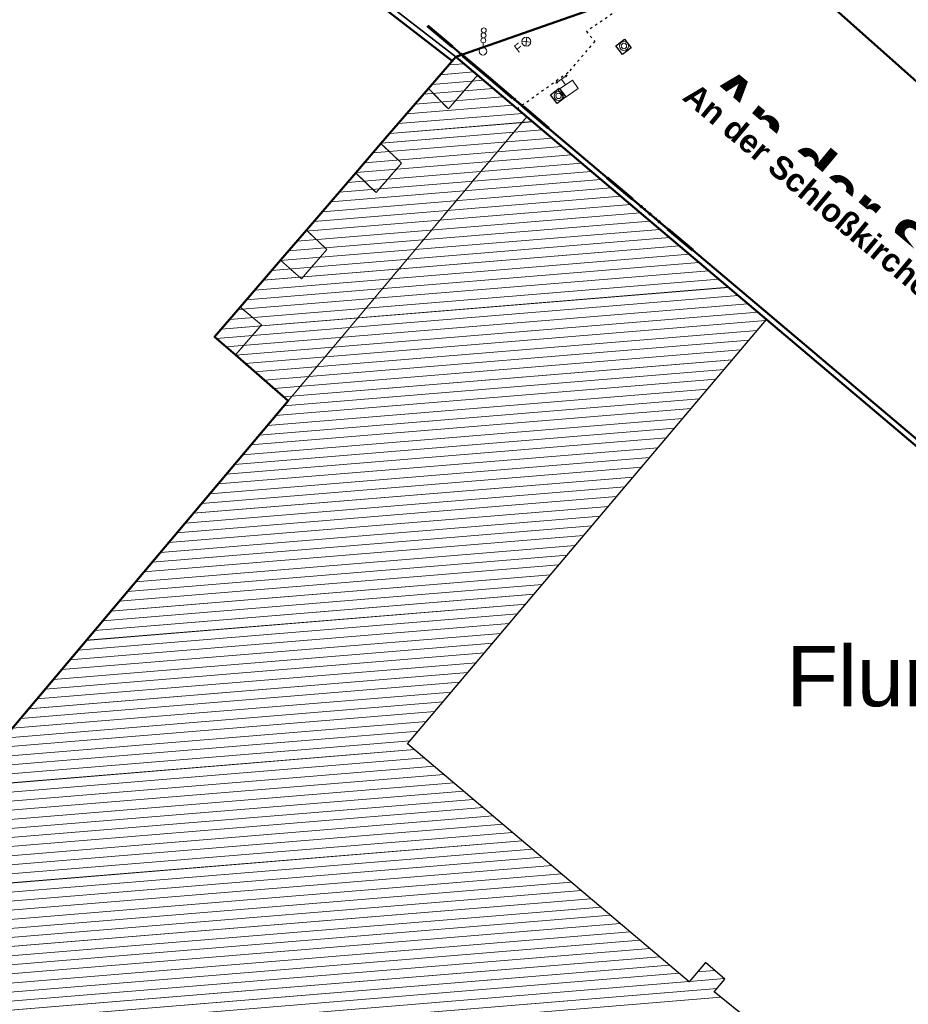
# Model space of a CAD drawing. Header units: millimetres. Extents: x 32365810 to 32368499, y 5620272 to 5622478.
# Tile 63 of 256: x 32366577 to 32366614, y 5620625 to 5620666. Entities that reach past the tile are written whole.
import ezdxf

# ---------------------------------------------------------------- set-up
doc = ezdxf.new("R2010")
doc.units = ezdxf.units.MM
for name, pattern in [('1000.100', [0]), ('1000.104', [0.225, 0.075, -0.15]), ('1600.1047', [0]), ('1600.2013', [0, 0]), ('1600.2028', [0]), ('1600.2305', [0.75, 0.5, 0, 0, -0.25]), ('1600.2505', [0]), ('1600.2507', [0])]:
    doc.linetypes.add(name, pattern=pattern)
doc.layers.get('0').update_dxf_attribs({"color": 1, "linetype": 'CONTINUOUS'})
doc.layers.add('_K_Flurstücke_Grenzpunkte', color=251, linetype='CONTINUOUS', lineweight=50)
for name, color, linetype in [('_K_Gebäude', 251, 'CONTINUOUS'), ('_K_Lagebezeichnungen', 251, 'CONTINUOUS'), ('_K_Siedlungsflächen - Bauwerke u. Einrichtungen', 251, 'CONTINUOUS')]:
    doc.layers.add(name, color=color, linetype=linetype)
for name, color, linetype, transparency in [('Flurstücke_Grenzpunkte', 11, 'CONTINUOUS', 0.75), ('Gebäude', 31, 'CONTINUOUS', 0.75), ('Lagebezeichnungen', 12, 'CONTINUOUS', 0.75), ('Siedlungsflächen - Bauwerke u. Einrichtungen', 51, 'CONTINUOUS', 0.75), ('Symbole Topographie', 7, 'CONTINUOUS', 0.75), ('Topographie_ örtl. Aufnahme', 7, 'CONTINUOUS', 0.75)]:
    doc.layers.add(name, color=color, linetype=linetype, transparency=transparency)
doc.styles.add('Arial', font='arial.ttf')
doc.styles.add('Flur_ Name_62-2', font='arial.ttf')
doc.styles.add('Name - Bauwerken u. Einrichtungen - F 10', font='arialbd.ttf')

# ---------------------------------------------------------------- blocks, each defined once
blk = doc.blocks.new('Flurgrenze_ Begleitsignatur')
at = {"color": 0, "lineweight": -2}
for p, q in [((-0.29, 0), (-0.12, 0)), ((0.12, 0), (0.29, 0))]:
    blk.add_line(p, q, dxfattribs=at)
for p in [(-0.06, 0), (0, 0), (0.06, 0)]:
    blk.add_point(p, dxfattribs=at)
blk = doc.blocks.new('S1000.451')
at = {"color": 0, "lineweight": -2}
for radius in [0.5, 0.3]:
    blk.add_circle((0, 0), radius, dxfattribs=at)
blk = doc.blocks.new('S1000.401', base_point=(0, -0.215))
at = {"color": 0, "lineweight": -2}
for p, q in [((-0.475, 0.07), (0.475, 0.07)), ((-0.475, -0.5), (-0.475, 0.07)), ((-0.275, 0.5), (-0.38, 0.45)), ((-0.38, 0.45), (0.38, 0.45)), ((-0.38, 0.45), (-0.275, 0.4)), ((0, 0.45), (0, 0.07)), ((0.38, 0.45), (0.275, 0.5)), ((0.38, 0.45), (0.275, 0.4)), ((0.475, 0.07), (0.475, -0.5)), ((0.475, -0.5), (-0.475, -0.5))]:
    blk.add_line(p, q, dxfattribs=at)
blk = doc.blocks.new('S1000.364', base_point=(0.25, 0))
at = {"color": 0, "lineweight": -2}
for p, q in [((0.075, 0.175), (0.425, -0.175)), ((0.425, 0.175), (0.075, -0.175))]:
    blk.add_line(p, q, dxfattribs=at)
blk.add_circle((0.25, 0), 0.25, dxfattribs=at)
at = {"color": 0, "lineweight": -2, "insert": (-0.5, -0.235), "char_height": 0.47, "attachment_point": 7, "line_spacing_factor": 0.69, "style": 'Arial'}
blk.add_mtext('F', dxfattribs=at)
blk = doc.blocks.new('S1000.431', base_point=(0, -0.36))
at = {"color": 0, "lineweight": -2}
blk.add_line((0, -0.22), (0, -0.05), dxfattribs=at)
for centre, radius in [((0, 0.41), 0.09), ((0, 0.225), 0.09), ((0, 0.04), 0.09), ((0, -0.36), 0.14)]:
    blk.add_circle(centre, radius, dxfattribs=at)
blk = doc.blocks.new('O1')
at = {"layer": 'Gebäude', "color": 7, "linetype": '1600.2507', "lineweight": 18}
for p, q in [((32366086.679, 5622011.361), (32366085.615, 5622010.127)), ((32366087.559, 5622010.623), (32366086.679, 5622011.361)), ((32366086.479, 5622009.376), (32366087.559, 5622010.623)), ((32366085.615, 5622010.127), (32366086.479, 5622009.376))]:
    blk.add_line(p, q, dxfattribs=at)
blk = doc.blocks.new('O39')
at = {"layer": 'Gebäude', "color": 7, "linetype": '1600.2507', "lineweight": 18}
for p, q in [((32366095.593, 5622021.715), (32366094.466, 5622020.407)), ((32366096.496, 5622020.951), (32366095.593, 5622021.715)), ((32366095.29, 5622019.558), (32366096.496, 5622020.951)), ((32366094.466, 5622020.407), (32366095.29, 5622019.558))]:
    blk.add_line(p, q, dxfattribs=at)
blk = doc.blocks.new('O43')
at = {"layer": 'Gebäude', "color": 7, "linetype": '1600.2507', "lineweight": 18}
for p, q in [((32366092.499, 5622018.122), (32366091.457, 5622016.911)), ((32366093.349, 5622017.312), (32366092.499, 5622018.122)), ((32366092.297, 5622016.095), (32366093.349, 5622017.312)), ((32366091.457, 5622016.911), (32366092.297, 5622016.095))]:
    blk.add_line(p, q, dxfattribs=at)
blk = doc.blocks.new('O115')
at = {"layer": 'Gebäude', "color": 7, "linetype": '1600.2507', "lineweight": 18}
for p, q in [((32366095.29, 5622019.558), (32366096.496, 5622020.951)), ((32366098.531, 5622019.231), (32366096.496, 5622020.951)), ((32366094.466, 5622020.407), (32366092.499, 5622018.122)), ((32366094.466, 5622020.407), (32366095.29, 5622019.558)), ((32366088.661, 5622007.483), (32366098.531, 5622019.231)), ((32366093.349, 5622017.312), (32366092.499, 5622018.122)), ((32366092.297, 5622016.095), (32366093.349, 5622017.312)), ((32366091.457, 5622016.911), (32366089.418, 5622014.542)), ((32366091.457, 5622016.911), (32366092.297, 5622016.095)), ((32366089.418, 5622014.542), (32366090.259, 5622013.74)), ((32366090.259, 5622013.74), (32366089.209, 5622012.527)), ((32366088.342, 5622013.295), (32366086.679, 5622011.361)), ((32366089.209, 5622012.527), (32366088.342, 5622013.295)), ((32366087.559, 5622010.623), (32366086.679, 5622011.361)), ((32366086.479, 5622009.376), (32366087.559, 5622010.623)), ((32366086.479, 5622009.376), (32366088.661, 5622007.483))]:
    blk.add_line(p, q, dxfattribs=at)
blk = doc.blocks.new('O136')
at = {"layer": 'Gebäude', "color": 7, "linetype": '1600.2507', "lineweight": 18}
for p, q in [((32366089.418, 5622014.542), (32366088.342, 5622013.295)), ((32366089.418, 5622014.542), (32366090.259, 5622013.74)), ((32366090.259, 5622013.74), (32366089.209, 5622012.527)), ((32366089.209, 5622012.527), (32366088.342, 5622013.295))]:
    blk.add_line(p, q, dxfattribs=at)
blk = doc.blocks.new('O287')
at = {"layer": 'Flurstücke_Grenzpunkte', "color": 251, "linetype": '1600.2013', "lineweight": 50, "true_color": 0x566563}
for p, q in [((32366096.641328, 5622021.122769), (32366095.738328, 5622021.886769)), ((32366098.676242, 5622019.402842), (32366096.641242, 5622021.122842)), ((32366108.592282, 5622011.017809), (32366098.676282, 5622019.402809)), ((32366143.218265, 5621981.743823), (32366108.592265, 5622011.017823))]:
    blk.add_line(p, q, dxfattribs=at)
at = {"layer": 'Flurstücke_Grenzpunkte', "color": 251, "lineweight": 50, "true_color": 0x566563, "xscale": 5, "yscale": 5, "zscale": 5}
for p, rotation in [((32366096.189828, 5622021.504769), 139.766487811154), ((32366097.658742, 5622020.262842), 139.795209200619), ((32366103.634282, 5622015.210309), 139.782037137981)]:
    blk.add_blockref('Flurgrenze_ Begleitsignatur', p, dxfattribs=dict(at, rotation=rotation))
blk = doc.blocks.new('O407')
at = {"layer": 'Flurstücke_Grenzpunkte', "color": 251, "linetype": '1600.2013', "lineweight": 50, "true_color": 0x566563}
for p, q in [((32366076.409197, 5622036.293137), (32366086.714197, 5622028.309137)), ((32366086.7142, 5622028.309134), (32366095.4552, 5622021.537134))]:
    blk.add_line(p, q, dxfattribs=at)
at = {"layer": 'Flurstücke_Grenzpunkte', "color": 251, "lineweight": 50, "true_color": 0x566563, "xscale": 5, "yscale": 5, "zscale": 5}
for p, rotation in [((32366081.561697, 5622032.301137), 322.232566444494), ((32366091.0847, 5622024.923134), 322.233633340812)]:
    blk.add_blockref('Flurgrenze_ Begleitsignatur', p, dxfattribs=dict(at, rotation=rotation))
blk = doc.blocks.new('O419')
at = {"layer": 'Gebäude', "color": 7, "linetype": '1600.2305', "lineweight": 18}
blk.add_line((32366086.679, 5622011.361), (32366088.342, 5622013.295), dxfattribs=at)
blk = doc.blocks.new('O421')
at = {"layer": 'Gebäude', "color": 7, "linetype": '1600.2305', "lineweight": 18}
blk.add_line((32366092.499, 5622018.122), (32366094.466, 5622020.407), dxfattribs=at)
blk = doc.blocks.new('O452')
at = {"layer": 'Gebäude', "color": 7, "linetype": '1600.2305', "lineweight": 18}
blk.add_line((32366096.496, 5622020.951), (32366098.531, 5622019.231), dxfattribs=at)
blk = doc.blocks.new('O488')
at = {"layer": 'Gebäude', "color": 7, "linetype": '1600.2305', "lineweight": 18}
blk.add_line((32366089.418, 5622014.542), (32366091.457, 5622016.911), dxfattribs=at)
blk = doc.blocks.new('O502')
at = {"layer": 'Gebäude', "color": 7, "linetype": '1600.2305', "lineweight": 18}
blk.add_line((32366088.661, 5622007.483), (32366086.479, 5622009.376), dxfattribs=at)
blk = doc.blocks.new('O864')
at = {"layer": 'Flurstücke_Grenzpunkte', "color": 7, "linetype": '1600.2028', "lineweight": 35}
for p, q in [((32366095.593, 5622021.715), (32366094.466, 5622020.407)), ((32366096.496, 5622020.951), (32366095.593, 5622021.715)), ((32366098.531, 5622019.231), (32366096.496, 5622020.951)), ((32366094.466, 5622020.407), (32366092.499, 5622018.122)), ((32366108.447, 5622010.846), (32366098.531, 5622019.231)), ((32366092.499, 5622018.122), (32366091.457, 5622016.911)), ((32366091.457, 5622016.911), (32366089.418, 5622014.542)), ((32366089.418, 5622014.542), (32366088.342, 5622013.295)), ((32366088.342, 5622013.295), (32366086.679, 5622011.361)), ((32366086.679, 5622011.361), (32366085.615, 5622010.127)), ((32366143.073, 5621981.572), (32366108.447, 5622010.846)), ((32366085.615, 5622010.127), (32366086.479, 5622009.376)), ((32366086.479, 5622009.376), (32366088.661, 5622007.483)), ((32366088.661, 5622007.483), (32366060.927, 5621974.564))]:
    blk.add_line(p, q, dxfattribs=at)
blk = doc.blocks.new('O1061')
at = {"layer": 'Flurstücke_Grenzpunkte', "color": 7, "linetype": '1600.2028', "lineweight": 35}
for p, q in [((32366108.446, 5622026.222), (32366095.593, 5622021.715)), ((32366115.417, 5622020.014), (32366108.446, 5622026.222)), ((32366096.496, 5622020.951), (32366095.593, 5622021.715)), ((32366098.531, 5622019.231), (32366096.496, 5622020.951)), ((32366108.447, 5622010.846), (32366098.531, 5622019.231)), ((32366143.073, 5621981.572), (32366108.447, 5622010.846))]:
    blk.add_line(p, q, dxfattribs=at)
blk = doc.blocks.new('O1222')
at = {"layer": 'Flurstücke_Grenzpunkte', "color": 7, "linetype": '1600.2028', "lineweight": 35}
blk.add_line((32366115.417, 5622020.014), (32366108.446, 5622026.222), dxfattribs=at)
blk = doc.blocks.new('O1646')
at = {"layer": 'Flurstücke_Grenzpunkte', "color": 7, "linetype": '1600.2028', "lineweight": 35}
for p, q in [((32366095.593, 5622021.715), (32366086.852, 5622028.487)), ((32366095.593, 5622021.715), (32366094.466, 5622020.407)), ((32366094.466, 5622020.407), (32366092.499, 5622018.122)), ((32366092.499, 5622018.122), (32366091.457, 5622016.911)), ((32366091.457, 5622016.911), (32366089.418, 5622014.542)), ((32366089.418, 5622014.542), (32366088.342, 5622013.295)), ((32366088.342, 5622013.295), (32366086.679, 5622011.361)), ((32366086.679, 5622011.361), (32366085.615, 5622010.127)), ((32366085.615, 5622010.127), (32366086.479, 5622009.376)), ((32366086.479, 5622009.376), (32366088.661, 5622007.483)), ((32366088.661, 5622007.483), (32366060.927, 5621974.564))]:
    blk.add_line(p, q, dxfattribs=at)
blk = doc.blocks.new('O1916')
at = {"layer": 'Flurstücke_Grenzpunkte', "color": 7, "linetype": '1600.2028', "lineweight": 35}
for p, q in [((32366095.593, 5622021.715), (32366086.852, 5622028.487)), ((32366108.446, 5622026.222), (32366095.593, 5622021.715))]:
    blk.add_line(p, q, dxfattribs=at)
blk = doc.blocks.new('O2434')
at = {"layer": 'Gebäude', "color": 7, "linetype": '1600.2505', "lineweight": 18}
for p, q in [((32366095.593, 5622021.715), (32366094.466, 5622020.407)), ((32366096.496, 5622020.951), (32366095.593, 5622021.715)), ((32366098.531, 5622019.231), (32366096.496, 5622020.951)), ((32366094.466, 5622020.407), (32366092.499, 5622018.122)), ((32366108.447, 5622010.846), (32366098.531, 5622019.231)), ((32366092.499, 5622018.122), (32366091.457, 5622016.911)), ((32366091.457, 5622016.911), (32366089.418, 5622014.542)), ((32366089.418, 5622014.542), (32366088.342, 5622013.295)), ((32366088.342, 5622013.295), (32366086.679, 5622011.361)), ((32366086.679, 5622011.361), (32366085.615, 5622010.127)), ((32366093.602, 5621993.285), (32366108.447, 5622010.846)), ((32366085.615, 5622010.127), (32366086.479, 5622009.376)), ((32366086.479, 5622009.376), (32366088.661, 5622007.483)), ((32366088.661, 5622007.483), (32366060.927, 5621974.564)), ((32366105.253, 5621983.436), (32366093.602, 5621993.285)), ((32366105.924, 5621984.231), (32366105.253, 5621983.436)), ((32366106.731, 5621983.549), (32366105.924, 5621984.231)), ((32366106.287, 5621983.023), (32366106.731, 5621983.549)), ((32366109.088, 5621980.76), (32366106.287, 5621983.023))]:
    blk.add_line(p, q, dxfattribs=at)
blk = doc.blocks.new('*X1029')
at = {"color": 253, "linetype": '1600.1047', "lineweight": 18, "true_color": 0xb2b2b2}
for p, q in [((32366116.510052, 5622023.296619), (32366118.612743, 5622035.006954)), ((32366116.822541, 5622022.915083), (32366119.043448, 5622035.283787)), ((32366116.197563, 5622023.678156), (32366118.167218, 5622034.647589)), ((32366117.13503, 5622022.533546), (32366119.34627, 5622034.848414)), ((32366115.885074, 5622024.059692), (32366117.721694, 5622034.288224)), ((32366117.447519, 5622022.15201), (32366119.649092, 5622034.413041)), ((32366115.572584, 5622024.441229), (32366117.27617, 5622033.928858)), ((32366117.760008, 5622021.770473), (32366119.951915, 5622033.977668)), ((32366115.260095, 5622024.822765), (32366116.830645, 5622033.569493)), ((32366118.104645, 5622021.56797), (32366120.254737, 5622033.542295)), ((32366114.947606, 5622025.204302), (32366116.385121, 5622033.210128)), ((32366118.543497, 5622021.890179), (32366120.557559, 5622033.106922)), ((32366114.322628, 5622025.967375), (32366115.494072, 5622032.491397)), ((32366114.635117, 5622025.585838), (32366115.939596, 5622032.850762)), ((32366118.98235, 5622022.212387), (32366120.860382, 5622032.671549)), ((32366114.010139, 5622026.348911), (32366115.048547, 5622032.132032)), ((32366119.421202, 5622022.534596), (32366121.163204, 5622032.236176)), ((32366113.69765, 5622026.730448), (32366114.603023, 5622031.772666)), ((32366119.860055, 5622022.856805), (32366121.466026, 5622031.800803)), ((32366113.38516, 5622027.111984), (32366114.157499, 5622031.413301)), ((32366120.298908, 5622023.179013), (32366121.768849, 5622031.36543)), ((32366113.072671, 5622027.493521), (32366113.711974, 5622031.053936)), ((32366120.73776, 5622023.501222), (32366122.071671, 5622030.930057)), ((32366112.760182, 5622027.875057), (32366113.26645, 5622030.69457)), ((32366121.176613, 5622023.823431), (32366122.374493, 5622030.494684)), ((32366112.447693, 5622028.256594), (32366112.820925, 5622030.335205)), ((32366121.615465, 5622024.145639), (32366122.677316, 5622030.059311)), ((32366112.135204, 5622028.63813), (32366112.375401, 5622029.97584)), ((32366111.822715, 5622029.019667), (32366111.929877, 5622029.616474)), ((32366122.054318, 5622024.467848), (32366122.980138, 5622029.623938)), ((32366122.493171, 5622024.790056), (32366123.28296, 5622029.188565)), ((32366122.932023, 5622025.112265), (32366123.585783, 5622028.753192)), ((32366123.370884, 5622025.434522), (32366123.888605, 5622028.317819)), ((32366123.809752, 5622025.756812), (32366124.191427, 5622027.882446)), ((32366124.248619, 5622026.079101), (32366124.49425, 5622027.447073)), ((32366124.687486, 5622026.401391), (32366124.797072, 5622027.0117))]:
    blk.add_line(p, q, dxfattribs=at)
blk = doc.blocks.new('*X1169')
at = {"color": 253, "linetype": '1600.1047', "lineweight": 18, "true_color": 0xb2b2b2}
for p, q in [((32366096.33207, 5622021.089696), (32366094.95644, 5622020.976206)), ((32366095.926851, 5622021.432539), (32366095.305454, 5622021.381274)), ((32366096.737513, 5622020.746871), (32366094.607425, 5622020.571138)), ((32366097.143108, 5622020.404058), (32366094.258615, 5622020.166087)), ((32366097.548703, 5622020.061246), (32366093.909944, 5622019.761048)), ((32366097.954298, 5622019.718434), (32366093.561273, 5622019.356008)), ((32366098.359893, 5622019.375621), (32366093.212603, 5622018.950969)), ((32366099.170811, 5622018.689974), (32366092.515261, 5622018.14089)), ((32366098.765388, 5622019.032801), (32366092.863932, 5622018.54593)), ((32366099.576233, 5622018.347148), (32366092.166751, 5622017.735864)), ((32366099.981656, 5622018.004321), (32366091.818248, 5622017.330838)), ((32366100.387078, 5622017.661494), (32366091.469746, 5622016.925813)), ((32366100.792501, 5622017.318668), (32366091.121136, 5622016.520779)), ((32366101.603346, 5622016.633015), (32366090.423909, 5622015.710709)), ((32366101.197924, 5622016.975841), (32366090.772522, 5622016.115744)), ((32366102.008769, 5622016.290188), (32366090.075295, 5622015.305674)), ((32366102.414191, 5622015.947361), (32366089.726681, 5622014.90064)), ((32366102.819614, 5622015.604535), (32366089.377959, 5622014.495596)), ((32366103.225037, 5622015.261708), (32366089.028399, 5622014.090483)), ((32366104.035882, 5622014.576055), (32366088.329327, 5622013.280262)), ((32366103.630459, 5622014.918882), (32366088.678839, 5622013.685371)), ((32366104.441304, 5622014.233229), (32366087.981073, 5622012.875257)), ((32366104.846727, 5622013.890402), (32366087.632819, 5622012.470252)), ((32366105.252149, 5622013.547575), (32366087.284565, 5622012.065247)), ((32366105.657572, 5622013.204749), (32366086.936311, 5622011.660242)), ((32366106.468417, 5622012.519096), (32366086.238504, 5622010.850124)), ((32366106.062995, 5622012.861922), (32366086.587788, 5622011.255214)), ((32366106.87384, 5622012.176269), (32366085.889221, 5622010.445034)), ((32366107.279262, 5622011.833443), (32366085.699966, 5622010.053147)), ((32366107.684685, 5622011.490616), (32366086.095331, 5622009.70949)), ((32366108.090108, 5622011.147789), (32366086.490716, 5622009.365836)), ((32366108.406071, 5622010.797582), (32366086.886772, 5622009.022236)), ((32366108.064145, 5622010.393099), (32366087.282828, 5622008.678637)), ((32366107.72222, 5622009.988617), (32366087.678883, 5622008.335038)), ((32366107.380295, 5622009.584134), (32366088.074939, 5622007.991438)), ((32366107.03837, 5622009.179651), (32366088.470995, 5622007.647839)), ((32366106.696445, 5622008.775168), (32366088.483755, 5622007.272618)), ((32366106.354519, 5622008.370685), (32366088.143067, 5622006.868237)), ((32366106.012594, 5622007.966202), (32366087.802379, 5622006.463856)), ((32366105.670669, 5622007.561719), (32366087.461692, 5622006.059475)), ((32366105.328744, 5622007.157236), (32366087.121004, 5622005.655095)), ((32366104.986819, 5622006.752753), (32366086.780316, 5622005.250714)), ((32366104.644893, 5622006.34827), (32366086.439629, 5622004.846333)), ((32366104.302968, 5622005.943788), (32366086.098941, 5622004.441952)), ((32366103.961043, 5622005.539305), (32366085.758253, 5622004.037571)), ((32366103.619118, 5622005.134822), (32366085.417566, 5622003.633191)), ((32366103.277192, 5622004.730339), (32366085.076878, 5622003.22881)), ((32366102.935267, 5622004.325856), (32366084.73619, 5622002.824429)), ((32366102.593342, 5622003.921373), (32366084.395503, 5622002.420048)), ((32366102.251417, 5622003.51689), (32366084.054815, 5622002.015667)), ((32366101.909492, 5622003.112407), (32366083.714127, 5622001.611287)), ((32366101.567566, 5622002.707924), (32366083.37344, 5622001.206906)), ((32366101.225641, 5622002.303441), (32366083.032752, 5622000.802525)), ((32366100.883716, 5622001.898959), (32366082.692064, 5622000.398144)), ((32366100.541791, 5622001.494476), (32366082.351377, 5621999.993763)), ((32366100.199865, 5622001.089993), (32366082.010689, 5621999.589382)), ((32366099.85794, 5622000.68551), (32366081.670001, 5621999.185002)), ((32366099.516015, 5622000.281027), (32366081.329314, 5621998.780621)), ((32366099.17409, 5621999.876544), (32366080.988626, 5621998.37624)), ((32366098.490239, 5621999.067578), (32366080.307251, 5621997.567478)), ((32366098.832165, 5621999.472061), (32366080.647938, 5621997.971859)), ((32366098.148314, 5621998.663095), (32366079.966563, 5621997.163098)), ((32366097.806389, 5621998.258612), (32366079.625875, 5621996.758717)), ((32366097.464464, 5621997.854129), (32366079.285188, 5621996.354336)), ((32366097.122539, 5621997.449647), (32366078.9445, 5621995.949955)), ((32366096.780613, 5621997.045164), (32366078.603812, 5621995.545574)), ((32366096.438688, 5621996.640681), (32366078.263125, 5621995.141194)), ((32366096.096763, 5621996.236198), (32366077.922437, 5621994.736813)), ((32366095.754838, 5621995.831715), (32366077.581749, 5621994.332432)), ((32366095.412912, 5621995.427232), (32366077.241062, 5621993.928051)), ((32366095.070987, 5621995.022749), (32366076.900374, 5621993.52367)), ((32366094.729062, 5621994.618266), (32366076.559686, 5621993.11929)), ((32366094.387137, 5621994.213783), (32366076.218999, 5621992.714909)), ((32366094.045212, 5621993.8093), (32366075.878311, 5621992.310528)), ((32366093.703286, 5621993.404818), (32366075.537623, 5621991.906147)), ((32366093.887409, 5621993.043734), (32366075.196936, 5621991.501766)), ((32366094.292949, 5621992.700917), (32366074.856248, 5621991.097386)), ((32366094.698488, 5621992.3581), (32366074.51556, 5621990.693005)), ((32366095.104028, 5621992.015283), (32366074.174873, 5621990.288624)), ((32366095.915107, 5621991.329649), (32366073.493497, 5621989.479862)), ((32366095.509568, 5621991.672466), (32366073.834185, 5621989.884243)), ((32366096.320647, 5621990.986832), (32366073.15281, 5621989.075482)), ((32366096.726187, 5621990.644015), (32366072.812122, 5621988.671101)), ((32366097.131726, 5621990.301198), (32366072.471434, 5621988.26672)), ((32366097.537266, 5621989.958381), (32366072.130747, 5621987.862339)), ((32366097.942805, 5621989.615564), (32366071.790059, 5621987.457958)), ((32366098.753885, 5621988.929931), (32366071.108684, 5621986.649197)), ((32366098.348345, 5621989.272748), (32366071.449371, 5621987.053578)), ((32366099.159424, 5621988.587114), (32366070.767996, 5621986.244816)), ((32366099.564964, 5621988.244297), (32366070.427308, 5621985.840435)), ((32366099.970504, 5621987.90148), (32366070.086621, 5621985.436054)), ((32366100.376043, 5621987.558663), (32366069.745933, 5621985.031674)), ((32366101.187123, 5621986.873029), (32366069.064558, 5621984.222912)), ((32366100.781583, 5621987.215846), (32366069.405245, 5621984.627293)), ((32366101.592662, 5621986.530212), (32366068.72387, 5621983.818531)), ((32366101.998202, 5621986.187395), (32366068.383182, 5621983.41415)), ((32366102.403742, 5621985.844578), (32366068.042495, 5621983.00977)), ((32366102.809281, 5621985.501761), (32366067.701807, 5621982.605389)), ((32366103.620361, 5621984.816128), (32366067.020432, 5621981.796627)), ((32366103.214821, 5621985.158944), (32366067.361119, 5621982.201008)), ((32366104.0259, 5621984.473311), (32366066.679744, 5621981.392246)), ((32366104.43144, 5621984.130494), (32366066.339056, 5621980.987865)), ((32366104.836979, 5621983.787677), (32366065.998369, 5621980.583485)), ((32366106.305244, 5621983.908809), (32366105.603176, 5621983.850888)), ((32366105.242519, 5621983.44486), (32366065.657681, 5621980.179104)), ((32366106.710884, 5621983.566), (32366105.261822, 5621983.446452)), ((32366106.561608, 5621982.801137), (32366064.976306, 5621979.370342)), ((32366106.40654, 5621983.164618), (32366065.316993, 5621979.774723))]:
    blk.add_line(p, q, dxfattribs=at)

msp = doc.modelspace()

# ---------------------------------------------------------------- linework, layer by layer
at = {"layer": '_K_Flurstücke_Grenzpunkte', "linetype": '1600.2028', "lineweight": 35}
for p, q in [((32366595.418, 5620663.969), (32366586.677, 5620670.741)), ((32366595.418, 5620663.969), (32366586.677, 5620670.741)), ((32366608.271, 5620668.476), (32366595.418, 5620663.969)), ((32366595.418, 5620663.969), (32366594.291, 5620662.661)), ((32366594.291, 5620662.661), (32366592.324, 5620660.376)), ((32366592.324, 5620660.376), (32366591.282, 5620659.165)), ((32366591.282, 5620659.165), (32366589.243, 5620656.796)), ((32366589.243, 5620656.796), (32366588.167, 5620655.549)), ((32366588.167, 5620655.549), (32366586.504, 5620653.615)), ((32366586.504, 5620653.615), (32366585.44, 5620652.381)), ((32366585.44, 5620652.381), (32366586.304, 5620651.63)), ((32366586.304, 5620651.63), (32366588.486, 5620649.737)), ((32366588.486, 5620649.737), (32366560.752, 5620616.818))]:
    msp.add_line(p, q, dxfattribs=at)
at = {"layer": '_K_Flurstücke_Grenzpunkte', "linetype": '1600.2028'}
for points in [[(32366611.396, 5620671.581), (32366618.837, 5620677.583), (32366624.866, 5620668.915), (32366627.711, 5620670.88), (32366633.747, 5620666.051), (32366638.524, 5620662.23), (32366644.543, 5620657.413), (32366649.445, 5620653.491), (32366654.746, 5620649.251), (32366658.365, 5620646.355), (32366661.187, 5620644.097), (32366661.631, 5620643.396), (32366664.518, 5620638.839), (32366649.123, 5620634.268), (32366616.211, 5620661.466), (32366616.05, 5620661.6), (32366615.242, 5620662.268), (32366608.271, 5620668.476)], [(32366697.148, 5620636.134), (32366691.983, 5620639.989), (32366677.371, 5620651.811), (32366669.92, 5620642.231), (32366669.506, 5620642.562), (32366664.518, 5620638.839), (32366649.123, 5620634.268), (32366616.211, 5620661.466), (32366616.05, 5620661.6), (32366615.242, 5620662.268), (32366608.271, 5620668.476), (32366595.418, 5620663.969), (32366596.321, 5620663.205), (32366598.356, 5620661.485), (32366608.272, 5620653.1), (32366642.898, 5620623.826), (32366649.212, 5620618.487), (32366653.405, 5620623.481), (32366671.243, 5620628.643), (32366671.201, 5620628.787), (32366676.702, 5620630.379), (32366676.744, 5620630.234)]]:
    msp.add_lwpolyline(points, close=True, dxfattribs=at)
msp.add_lwpolyline([(32366642.898, 5620623.826), (32366608.272, 5620653.1), (32366598.356, 5620661.485), (32366596.321, 5620663.205), (32366595.418, 5620663.969), (32366594.291, 5620662.661), (32366592.324, 5620660.376), (32366591.282, 5620659.165), (32366589.243, 5620656.796), (32366588.167, 5620655.549), (32366586.504, 5620653.615), (32366585.44, 5620652.381), (32366586.304, 5620651.63), (32366588.486, 5620649.737), (32366560.752, 5620616.818)], dxfattribs=at)
at = {"layer": '_K_Gebäude', "linetype": '1600.2507', "lineweight": 18}
msp.add_line((32366592.324, 5620660.376), (32366591.282, 5620659.165), dxfattribs=at)
at = {"layer": '_K_Gebäude', "linetype": '1600.2505', "lineweight": -2}
msp.add_lwpolyline([(32366608.913, 5620623.014), (32366606.112, 5620625.277), (32366606.556, 5620625.803), (32366605.749, 5620626.485), (32366605.078, 5620625.69), (32366593.427, 5620635.539), (32366608.272, 5620653.1), (32366598.356, 5620661.485), (32366596.321, 5620663.205), (32366595.418, 5620663.969), (32366594.291, 5620662.661), (32366592.324, 5620660.376), (32366591.282, 5620659.165), (32366589.243, 5620656.796), (32366588.167, 5620655.549), (32366586.504, 5620653.615), (32366585.44, 5620652.381), (32366586.304, 5620651.63), (32366588.486, 5620649.737), (32366560.752, 5620616.818)], dxfattribs=at)
at = {"layer": '_K_Gebäude', "linetype": '1600.2507', "lineweight": 18}
for points in [[(32366596.321, 5620663.205), (32366595.418, 5620663.969), (32366594.291, 5620662.661)], [(32366589.243, 5620656.796), (32366590.084, 5620655.994), (32366589.034, 5620654.781), (32366588.167, 5620655.549)], [(32366586.304, 5620651.63), (32366587.384, 5620652.877), (32366586.504, 5620653.615)]]:
    msp.add_lwpolyline(points, dxfattribs=at)
at = {"layer": '_K_Gebäude', "linetype": '1600.2305', "lineweight": 18}
msp.add_lwpolyline([(32366598.356, 5620661.485), (32366596.321, 5620663.205), (32366595.115, 5620661.812), (32366594.291, 5620662.661), (32366592.324, 5620660.376), (32366593.174, 5620659.566), (32366592.122, 5620658.349), (32366591.282, 5620659.165), (32366589.243, 5620656.796), (32366588.167, 5620655.549), (32366586.504, 5620653.615), (32366585.44, 5620652.381), (32366586.304, 5620651.63), (32366588.486, 5620649.737), (32366586.304, 5620651.63), (32366587.384, 5620652.877), (32366586.504, 5620653.615), (32366588.167, 5620655.549), (32366589.034, 5620654.781), (32366590.084, 5620655.994), (32366589.243, 5620656.796), (32366591.282, 5620659.165), (32366592.122, 5620658.349), (32366593.174, 5620659.566), (32366592.324, 5620660.376), (32366594.291, 5620662.661), (32366595.115, 5620661.812), (32366596.321, 5620663.205), (32366598.356, 5620661.485), (32366588.486, 5620649.737)], dxfattribs=at)
at = {"layer": '_K_Siedlungsflächen - Bauwerke u. Einrichtungen', "linetype": '1600.1047', "lineweight": 18}
for p, q in [((32366596.157, 5620663.343), (32366594.782, 5620663.23)), ((32366595.752, 5620663.686), (32366595.131, 5620663.635)), ((32366596.563, 5620663.001), (32366594.433, 5620662.825)), ((32366596.969, 5620662.658), (32366594.084, 5620662.42)), ((32366597.374, 5620662.315), (32366593.735, 5620662.015)), ((32366597.78, 5620661.972), (32366593.387, 5620661.61)), ((32366598.185, 5620661.629), (32366593.038, 5620661.205)), ((32366598.996, 5620660.944), (32366592.341, 5620660.395)), ((32366598.591, 5620661.286), (32366592.689, 5620660.8)), ((32366599.402, 5620660.601), (32366591.992, 5620659.99)), ((32366599.807, 5620660.258), (32366591.644, 5620659.584)), ((32366600.213, 5620659.915), (32366591.295, 5620659.179)), ((32366600.618, 5620659.572), (32366590.947, 5620658.774)), ((32366601.429, 5620658.887), (32366590.249, 5620657.964)), ((32366601.023, 5620659.23), (32366590.598, 5620658.369)), ((32366601.834, 5620658.544), (32366589.901, 5620657.559)), ((32366602.24, 5620658.201), (32366589.552, 5620657.154)), ((32366602.645, 5620657.858), (32366589.203, 5620656.749)), ((32366603.05, 5620657.515), (32366588.854, 5620656.344)), ((32366603.861, 5620656.83), (32366588.155, 5620655.534)), ((32366603.456, 5620657.173), (32366588.504, 5620655.939)), ((32366604.267, 5620656.487), (32366587.807, 5620655.129)), ((32366604.672, 5620656.144), (32366587.458, 5620654.724)), ((32366605.078, 5620655.801), (32366587.11, 5620654.319)), ((32366605.483, 5620655.458), (32366586.762, 5620653.914)), ((32366605.888, 5620655.116), (32366586.413, 5620653.509)), ((32366606.699, 5620654.43), (32366585.715, 5620652.699)), ((32366606.294, 5620654.773), (32366586.064, 5620653.104)), ((32366607.105, 5620654.087), (32366585.525, 5620652.307)), ((32366607.51, 5620653.744), (32366585.921, 5620651.963)), ((32366607.916, 5620653.401), (32366586.316, 5620651.619)), ((32366608.231, 5620653.051), (32366586.712, 5620651.276)), ((32366607.89, 5620652.647), (32366587.108, 5620650.932)), ((32366607.548, 5620652.242), (32366587.504, 5620650.589)), ((32366607.206, 5620651.838), (32366587.9, 5620650.245)), ((32366606.864, 5620651.433), (32366588.296, 5620649.901)), ((32366606.522, 5620651.029), (32366588.309, 5620649.526)), ((32366606.18, 5620650.624), (32366587.968, 5620649.122)), ((32366605.838, 5620650.22), (32366587.628, 5620648.718)), ((32366605.496, 5620649.815), (32366587.287, 5620648.313)), ((32366605.154, 5620649.411), (32366586.946, 5620647.909)), ((32366604.812, 5620649.006), (32366586.606, 5620647.504)), ((32366604.47, 5620648.602), (32366586.265, 5620647.1)), ((32366604.128, 5620648.197), (32366585.924, 5620646.696)), ((32366603.786, 5620647.793), (32366585.584, 5620646.291)), ((32366603.445, 5620647.388), (32366585.243, 5620645.887)), ((32366603.103, 5620646.984), (32366584.902, 5620645.482)), ((32366602.761, 5620646.58), (32366584.562, 5620645.078)), ((32366602.419, 5620646.175), (32366584.221, 5620644.674)), ((32366602.077, 5620645.771), (32366583.88, 5620644.269)), ((32366601.735, 5620645.366), (32366583.54, 5620643.865)), ((32366601.393, 5620644.962), (32366583.199, 5620643.461)), ((32366601.051, 5620644.557), (32366582.858, 5620643.056)), ((32366600.709, 5620644.153), (32366582.517, 5620642.652)), ((32366600.367, 5620643.748), (32366582.177, 5620642.247)), ((32366600.025, 5620643.344), (32366581.836, 5620641.843)), ((32366599.683, 5620642.939), (32366581.495, 5620641.439)), ((32366599.341, 5620642.535), (32366581.155, 5620641.034)), ((32366599, 5620642.13), (32366580.814, 5620640.63)), ((32366598.658, 5620641.726), (32366580.473, 5620640.226)), ((32366598.316, 5620641.321), (32366580.133, 5620639.821)), ((32366597.974, 5620640.917), (32366579.792, 5620639.417)), ((32366597.29, 5620640.108), (32366579.111, 5620638.608)), ((32366597.632, 5620640.512), (32366579.451, 5620639.012)), ((32366596.948, 5620639.703), (32366578.77, 5620638.204)), ((32366596.606, 5620639.299), (32366578.429, 5620637.799)), ((32366596.264, 5620638.894), (32366578.089, 5620637.395)), ((32366595.922, 5620638.49), (32366577.748, 5620636.99)), ((32366595.58, 5620638.085), (32366577.407, 5620636.586)), ((32366595.238, 5620637.681), (32366577.066, 5620636.182)), ((32366594.896, 5620637.276), (32366576.726, 5620635.777)), ((32366594.554, 5620636.872), (32366576.385, 5620635.373)), ((32366594.213, 5620636.467), (32366576.044, 5620634.969)), ((32366593.871, 5620636.063), (32366575.704, 5620634.564)), ((32366593.529, 5620635.658), (32366575.363, 5620634.16)), ((32366593.713, 5620635.297), (32366575.022, 5620633.755)), ((32366594.118, 5620634.955), (32366574.682, 5620633.351)), ((32366594.524, 5620634.612), (32366574.341, 5620632.947)), ((32366594.929, 5620634.269), (32366574, 5620632.542)), ((32366595.335, 5620633.926), (32366573.66, 5620632.138)), ((32366596.146, 5620633.24), (32366572.978, 5620631.329)), ((32366595.741, 5620633.583), (32366573.319, 5620631.734)), ((32366596.552, 5620632.898), (32366572.638, 5620630.925)), ((32366596.957, 5620632.555), (32366572.297, 5620630.52)), ((32366597.363, 5620632.212), (32366571.956, 5620630.116)), ((32366597.768, 5620631.869), (32366571.615, 5620629.712)), ((32366598.579, 5620631.184), (32366570.934, 5620628.903)), ((32366598.174, 5620631.526), (32366571.275, 5620629.307)), ((32366598.985, 5620630.841), (32366570.593, 5620628.498)), ((32366599.39, 5620630.498), (32366570.253, 5620628.094)), ((32366599.796, 5620630.155), (32366569.912, 5620627.69)), ((32366600.201, 5620629.812), (32366569.571, 5620627.285)), ((32366601.013, 5620629.127), (32366568.89, 5620626.477)), ((32366600.607, 5620629.47), (32366569.231, 5620626.881)), ((32366601.418, 5620628.784), (32366568.549, 5620626.072)), ((32366601.824, 5620628.441), (32366568.209, 5620625.668)), ((32366602.229, 5620628.098), (32366567.868, 5620625.263)), ((32366602.635, 5620627.755), (32366567.527, 5620624.859)), ((32366603.446, 5620627.07), (32366566.846, 5620624.05)), ((32366603.04, 5620627.413), (32366567.187, 5620624.455)), ((32366603.851, 5620626.727), (32366566.505, 5620623.646)), ((32366604.257, 5620626.384), (32366566.164, 5620623.242)), ((32366604.662, 5620626.041), (32366565.824, 5620622.837)), ((32366606.131, 5620626.162), (32366605.429, 5620626.105)), ((32366605.068, 5620625.699), (32366565.483, 5620622.433)), ((32366606.536, 5620625.82), (32366605.087, 5620625.7)), ((32366606.387, 5620625.055), (32366564.802, 5620621.624)), ((32366606.232, 5620625.418), (32366565.142, 5620622.028))]:
    msp.add_line(p, q, dxfattribs=at)

# ---------------------------------------------------------------- block references
at = {"layer": '_K_Flurstücke_Grenzpunkte', "color": 251, "lineweight": 60, "true_color": 0x566563}
for p, xscale, yscale, zscale, rotation in [((32366596.015, 5620663.758), 7.999999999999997, 7.999999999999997, 7.999999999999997, 139.766486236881), ((32366597.484, 5620662.517), 8, 8, 8, 139.795209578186), ((32366603.46, 5620657.464), 8, 8, 8, 139.782037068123)]:
    msp.add_blockref('Flurgrenze_ Begleitsignatur', p, dxfattribs=dict(at, xscale=xscale, yscale=yscale, zscale=zscale, rotation=rotation))
at = {"layer": 'Flurstücke_Grenzpunkte', "color": 7, "true_color": 0xffffff}
msp.add_blockref('O407', (499.825, -1357.746), dxfattribs=at)
at = {"layer": 'Gebäude', "color": 7, "true_color": 0xffffff}
for name in ['O39', 'O115', 'O452', 'O421', 'O43', 'O488', 'O136', 'O419', 'O1', 'O502']:
    msp.add_blockref(name, (499.825, -1357.746), dxfattribs=at)
at = {"layer": 'Symbole Topographie', "color": 7, "lineweight": 18}
for name, p, xscale, yscale, zscale, rotation in [('S1000.431', (32366596.544, 5620664.2), 1.125, 1.125, 1.125, 357.676976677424), ('S1000.364', (32366598.342, 5620664.6), 0.7525, 0.7525, 0.7525, 37.691900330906), ('S1000.451', (32366602.379, 5620664.418), 0.375, 0.375, 0.375, 292.000002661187), ('S1000.401', (32366600.075, 5620662.632), 0.7525000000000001, 0.7525000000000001, 0.7525000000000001, 34.286241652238)]:
    msp.add_blockref(name, p, dxfattribs=dict(at, xscale=xscale, yscale=yscale, zscale=zscale, rotation=rotation))
at = {"layer": 'Symbole Topographie', "color": 7, "lineweight": 18, "xscale": 0.375, "yscale": 0.375, "zscale": 0.375}
msp.add_blockref('S1000.451', (32366599.673, 5620662.353), dxfattribs=at)

# ---------------------------------------------------------------- texts
at = {"layer": '_K_Flurstücke_Grenzpunkte', "lineweight": 50, "style": 'Flur_ Name_62-2'}
msp.add_text('Flur 21', height=2.5, dxfattribs=at).set_placement((32366609.108, 5620637.091))
at = {"layer": '_K_Lagebezeichnungen', "style": 'Name - Bauwerken u. Einrichtungen - F 10'}
msp.add_text('An der Schloßkirche', height=2, rotation=320.0879, dxfattribs=at).set_placement((32366605.27, 5620662.204))

# ---------------------------------------------------------------- next in the draw order: texts
at = {"layer": 'Lagebezeichnungen', "color": 7, "lineweight": 18, "insert": (32366610.002, 5620658.448), "char_height": 0.95, "attachment_point": 5, "rotation": 320.0879, "line_spacing_factor": 0.69, "style": 'Name - Bauwerken u. Einrichtungen - F 10', "bg_fill": 2}
msp.add_mtext('An der Schloßkirche', dxfattribs=at)

# ---------------------------------------------------------------- next in the draw order: block references
at = {"layer": 'Flurstücke_Grenzpunkte', "color": 7, "true_color": 0xffffff}
msp.add_blockref('O287', (499.825, -1357.746), dxfattribs=at)

# ---------------------------------------------------------------- next in the draw order: block references
msp.add_blockref('O864', (499.825, -1357.746), dxfattribs=at)

# ---------------------------------------------------------------- next in the draw order: block references
msp.add_blockref('O1061', (499.825, -1357.746), dxfattribs=at)

# ---------------------------------------------------------------- next in the draw order: block references
for name in ['O1646', 'O1222']:
    msp.add_blockref(name, (499.825, -1357.746), dxfattribs=at)

# ---------------------------------------------------------------- next in the draw order: block references
msp.add_blockref('O1916', (499.825, -1357.746), dxfattribs=at)

# ---------------------------------------------------------------- next in the draw order: linework, layer by layer
at = {"layer": 'Topographie_ örtl. Aufnahme', "color": 142, "linetype": '1000.104', "lineweight": 25, "true_color": 0x0087cd}
for p, q in [((32366602.712, 5620666.308), (32366600.823, 5620665.02)), ((32366600.823, 5620665.02), (32366601.172, 5620664.613))]:
    msp.add_line(p, q, dxfattribs=at)
at = {"layer": 'Topographie_ örtl. Aufnahme', "color": 142, "linetype": '1000.100', "lineweight": 25, "true_color": 0x0087cd}
for p, q in [((32366602.041, 5620664.426), (32366602.397, 5620664.701)), ((32366602.397, 5620664.701), (32366602.672, 5620664.345))]:
    msp.add_line(p, q, dxfattribs=at)

# ---------------------------------------------------------------- next in the draw order: block references
at = {"layer": 'Gebäude', "color": 7, "true_color": 0xffffff}
msp.add_blockref('O2434', (499.825, -1357.746), dxfattribs=at)

# ---------------------------------------------------------------- next in the draw order: linework, layer by layer
at = {"layer": 'Topographie_ örtl. Aufnahme', "color": 142, "linetype": '1000.104', "lineweight": 25, "true_color": 0x0087cd}
for p, q in [((32366601.172, 5620664.613), (32366600.069, 5620663.316)), ((32366600.069, 5620663.316), (32366597.978, 5620661.821))]:
    msp.add_line(p, q, dxfattribs=at)
at = {"layer": 'Topographie_ örtl. Aufnahme', "color": 142, "linetype": '1000.100', "lineweight": 25, "true_color": 0x0087cd}
for p, q in [((32366602.316, 5620664.07), (32366602.041, 5620664.426)), ((32366602.672, 5620664.345), (32366602.316, 5620664.07)), ((32366599.339, 5620662.4), (32366599.695, 5620662.675)), ((32366599.695, 5620662.675), (32366599.97, 5620662.319)), ((32366599.614, 5620662.044), (32366599.339, 5620662.4)), ((32366599.97, 5620662.319), (32366599.614, 5620662.044))]:
    msp.add_line(p, q, dxfattribs=at)

# ---------------------------------------------------------------- next in the draw order: block references
at = {"layer": 'Siedlungsflächen - Bauwerke u. Einrichtungen', "color": 7, "true_color": 0xffffff}
for name in ['*X1029', '*X1169']:
    msp.add_blockref(name, (499.825, -1357.746), dxfattribs=at)

doc.saveas('drawing.dxf')
